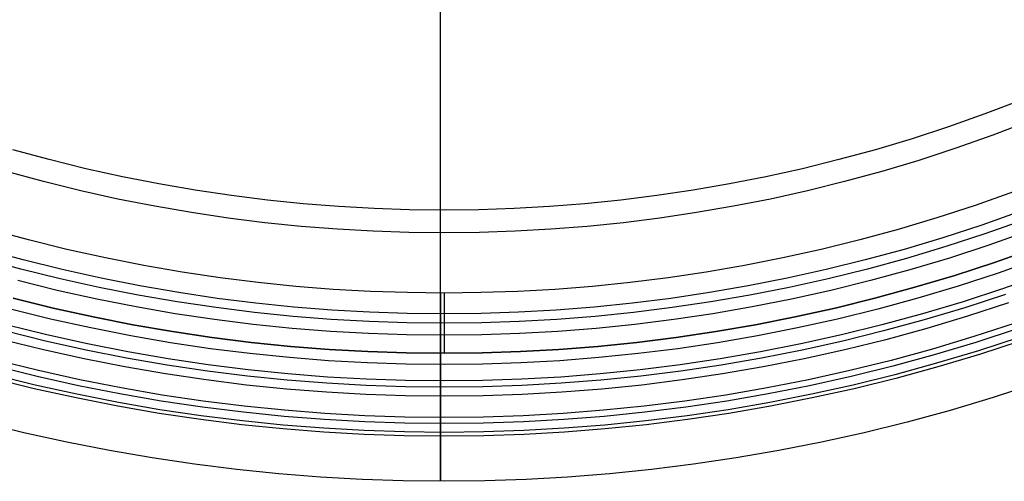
# Model space of a CAD drawing. Header units: millimetres. Extents: x -10.8 to 10.9, y -10.8 to 10.9.
# Tile 3 of 19: x -2.5 to 3.3, y -10.8 to -8.1. Entities that reach past the tile are written whole.
import ezdxf

# ---------------------------------------------------------------- set-up
doc = ezdxf.new("R2010")
doc.units = ezdxf.units.MM
doc.header["$MEASUREMENT"] = 0
doc.layers.add('Predefinito', color=5, linetype='Continuous')

msp = doc.modelspace()

# ---------------------------------------------------------------- linework, layer by layer
at = {"layer": 'Predefinito', "extrusion": (1, 0, 0)}
for points in [[(-9.6826, 12.5953), (-9.8134, 12.0996), (-9.931, 11.6006), (-10.0414, 11.0602), (-10.1366, 10.5168), (-10.2189, 9.9712), (-10.2908, 9.424), (-10.391, 8.4903), (-10.4276, 8.0222), (-10.4527, 7.5533), (-10.4646, 7.0851), (-10.4629, 6.6167), (-10.447, 6.1489), (-10.4167, 5.6825), (-10.3738, 5.2326), (-10.2008, 3.8837), (-10.1018, 3.195), (-10.0608, 2.9674), (-10.0377, 2.8543), (-10.0125, 2.7419), (-9.9851, 2.6301), (-9.9551, 2.5192), (-9.9224, 2.4091), (-9.8866, 2.2999), (-9.8476, 2.1919), (-9.8051, 2.0849), (-9.7771, 2.0197), (-9.7477, 1.9551), (-9.717, 1.891), (-9.6848, 1.8275), (-9.6512, 1.7646), (-9.6163, 1.7025), (-9.58, 1.6412), (-9.5424, 1.5806), (-9.5034, 1.521), (-9.4631, 1.4622), (-9.4214, 1.4044), (-9.3785, 1.3476), (-9.3342, 1.2919), (-9.2886, 1.2372), (-9.2417, 1.1838), (-9.1935, 1.1315), (-9.1576, 1.0943), (-9.1211, 1.0578), (-9.084, 1.0219), (-9.0462, 0.9867), (-8.9688, 0.9183), (-8.889, 0.8525), (-8.807, 0.7894), (-8.7229, 0.7289), (-8.6367, 0.6711), (-8.5487, 0.6159), (-8.4589, 0.5633), (-8.3674, 0.5133), (-8.2744, 0.466), (-8.18, 0.4212), (-8.0843, 0.3791), (-7.9873, 0.3395), (-7.8894, 0.3025), (-7.7904, 0.2681), (-7.6844, 0.2345), (-7.5775, 0.2042), (-7.5238, 0.1906), (-7.47, 0.178), (-7.416, 0.1665), (-7.3619, 0.1562), (-7.3077, 0.1471), (-7.2534, 0.1394), (-7.1991, 0.133), (-7.1447, 0.1281), (-7.0903, 0.1247), (-7.0359, 0.1229), (-6.9814, 0.1227), (-6.927, 0.1242), (-6.8718, 0.1275), (-6.8166, 0.1327), (-6.7616, 0.1395), (-6.7066, 0.1481), (-6.6519, 0.1584), (-6.5973, 0.1703), (-6.5429, 0.1838), (-6.4888, 0.1989), (-6.435, 0.2155), (-6.3814, 0.2336), (-6.3283, 0.2531), (-6.2755, 0.2741), (-6.223, 0.2965), (-6.1711, 0.3202), (-6.1196, 0.3452), (-6.0685, 0.3714), (-6.018, 0.3989), (-5.9681, 0.4276), (-5.9187, 0.4574), (-5.87, 0.4884), (-5.8219, 0.5204), (-5.7745, 0.5535), (-5.7278, 0.5876), (-5.6818, 0.6227), (-5.6366, 0.6587), (-5.5921, 0.6956), (-5.5485, 0.7333), (-5.5058, 0.7719), (-5.464, 0.8113), (-5.423, 0.8514), (-5.3831, 0.8922), (-5.3441, 0.9337), (-5.3087, 0.9728), (-5.2743, 1.0124), (-5.2406, 1.0525), (-5.2078, 1.0932), (-5.1445, 1.1759), (-5.0841, 1.2605), (-5.0266, 1.3467), (-4.9718, 1.4346), (-4.9195, 1.5238), (-4.8695, 1.6145), (-4.8217, 1.7063), (-4.776, 1.7992), (-4.732, 1.8931), (-4.6898, 1.9878), (-4.6098, 2.1793), (-4.5346, 2.3727), (-4.3966, 2.7567), (-4.2688, 3.1432), (-3.7159, 4.9321), (-3.5992, 5.2688), (-3.5324, 5.4491), (-3.4617, 5.6283), (-3.386, 5.8052), (-3.346, 5.8924), (-3.3043, 5.9787), (-3.2609, 6.0639), (-3.2157, 6.1478), (-3.1684, 6.2304), (-3.119, 6.3114), (-3.0674, 6.3908), (-3.0134, 6.4685), (-2.9568, 6.5442), (-2.9276, 6.5813), (-2.8977, 6.6179), (-2.8431, 6.6813), (-2.7864, 6.743), (-2.7278, 6.8031), (-2.6673, 6.8615), (-2.6051, 6.9184), (-2.5413, 6.9737), (-2.4759, 7.0274), (-2.4091, 7.0796), (-2.341, 7.1303), (-2.2717, 7.1795), (-2.2013, 7.2272), (-2.1299, 7.2736), (-2.0576, 7.3186), (-1.9845, 7.3621), (-1.8364, 7.4453), (-1.7512, 7.4903), (-1.6654, 7.5335), (-1.5789, 7.5749), (-1.4917, 7.6143), (-1.4037, 7.6518), (-1.315, 7.6871), (-1.2254, 7.7202), (-1.1349, 7.7511), (-1.0633, 7.7737), (-0.9913, 7.7948), (-0.9187, 7.8145), (-0.8457, 7.8328), (-0.7724, 7.8496), (-0.6986, 7.865), (-0.6246, 7.879), (-0.5503, 7.8917), (-0.4757, 7.9029), (-0.401, 7.9127), (-0.3261, 7.9212), (-0.2511, 7.9283), (-0.176, 7.934), (-0.101, 7.9384), (-0.0259, 7.9414), (0.0491, 7.9431)], [(-10.0379, 12.5953), (-10.0928, 12.4302), (-10.1448, 12.2642), (-10.1933, 12.0971), (-10.2378, 11.9291), (-10.2841, 11.7321), (-10.3251, 11.5339), (-10.3616, 11.3348), (-10.3944, 11.1349), (-10.5042, 10.3301), (-10.6912, 8.8096), (-10.7286, 8.4293), (-10.7591, 8.0489), (-10.7811, 7.6684), (-10.7929, 7.2877), (-10.793, 6.8685), (-10.7805, 6.4492), (-10.7568, 6.0298), (-10.7237, 5.6104), (-10.6349, 4.772), (-10.4561, 3.4432), (-10.416, 3.1986), (-10.3706, 2.9554), (-10.3183, 2.7138), (-10.2891, 2.5937), (-10.2576, 2.4741), (-10.2236, 2.3552), (-10.1869, 2.2369), (-10.1472, 2.1193), (-10.1045, 2.0024), (-10.0707, 1.9162), (-10.0351, 1.8306), (-9.9976, 1.7456), (-9.9582, 1.6615), (-9.9169, 1.5783), (-9.8736, 1.4961), (-9.8284, 1.4151), (-9.7811, 1.3354), (-9.7318, 1.2571), (-9.6805, 1.1803), (-9.627, 1.1052), (-9.5714, 1.0318), (-9.5137, 0.9604), (-9.4538, 0.891), (-9.3916, 0.8237), (-9.3597, 0.7909), (-9.3272, 0.7587), (-9.2925, 0.7255), (-9.2571, 0.6929), (-9.2211, 0.661), (-9.1846, 0.6297), (-9.1098, 0.569), (-9.033, 0.5108), (-8.9541, 0.455), (-8.8735, 0.4015), (-8.7911, 0.3503), (-8.7071, 0.3013), (-8.6217, 0.2544), (-8.535, 0.2097), (-8.4471, 0.1669), (-8.3582, 0.1262), (-8.2684, 0.0873), (-8.1778, 0.0503), (-8.0865, 0.015), (-7.9948, -0.0185), (-7.8886, -0.055), (-7.7819, -0.089), (-7.6746, -0.12), (-7.5667, -0.1478), (-7.5125, -0.1603), (-7.4582, -0.1718), (-7.4037, -0.1824), (-7.3491, -0.1919), (-7.2942, -0.2003), (-7.2392, -0.2075), (-7.1841, -0.2136), (-7.1287, -0.2184), (-7.0814, -0.2215), (-7.0339, -0.2236), (-6.9864, -0.2248), (-6.9388, -0.2251), (-6.8912, -0.2244), (-6.8436, -0.2227), (-6.796, -0.2201), (-6.7485, -0.2165), (-6.7011, -0.2119), (-6.6537, -0.2063), (-6.6065, -0.1997), (-6.5595, -0.1922), (-6.5127, -0.1836), (-6.4661, -0.174), (-6.4197, -0.1634), (-6.3737, -0.1518), (-6.3328, -0.1405), (-6.2922, -0.1285), (-6.2518, -0.1156), (-6.2117, -0.102), (-6.1718, -0.0877), (-6.1322, -0.0726), (-6.0929, -0.0568), (-6.0538, -0.0403), (-5.9766, -0.0053), (-5.9005, 0.0323), (-5.8255, 0.0724), (-5.7519, 0.1147), (-5.6803, 0.1587), (-5.6101, 0.2047), (-5.5411, 0.2526), (-5.4735, 0.3025), (-5.4072, 0.3542), (-5.3423, 0.4077), (-5.2788, 0.4629), (-5.2167, 0.5197), (-5.156, 0.5781), (-5.0969, 0.638), (-5.0392, 0.6994), (-4.9831, 0.7621), (-4.9286, 0.8261), (-4.8757, 0.8913), (-4.8244, 0.9577), (-4.7747, 1.0252), (-4.7147, 1.1115), (-4.6572, 1.1994), (-4.602, 1.2886), (-4.5492, 1.3792), (-4.4984, 1.4711), (-4.4497, 1.5641), (-4.4028, 1.6581), (-4.3576, 1.7531), (-4.2718, 1.9455), (-4.1913, 2.1405), (-4.0419, 2.5353), (-3.3457, 4.6027), (-3.2107, 4.9799), (-3.0648, 5.3557), (-3.0092, 5.4893), (-2.951, 5.622), (-2.8896, 5.753), (-2.8575, 5.8175), (-2.8242, 5.8814), (-2.7899, 5.9445), (-2.7542, 6.0066), (-2.7173, 6.0677), (-2.6789, 6.1278), (-2.639, 6.1866), (-2.5976, 6.2442), (-2.5545, 6.3003), (-2.5096, 6.355), (-2.4825, 6.3863), (-2.4548, 6.417), (-2.4264, 6.4472), (-2.3976, 6.4769), (-2.3681, 6.5061), (-2.3381, 6.5348), (-2.2765, 6.5907), (-2.213, 6.6447), (-2.1475, 6.6969), (-2.0804, 6.7473), (-2.0117, 6.796), (-1.9416, 6.8431), (-1.8701, 6.8886), (-1.7975, 6.9326), (-1.7238, 6.9752), (-1.6492, 7.0164), (-1.5739, 7.0562), (-1.4214, 7.1323), (-1.2977, 7.19), (-1.173, 7.2442), (-1.0472, 7.2945), (-0.9839, 7.3179), (-0.9203, 7.3401), (-0.8564, 7.3611), (-0.7921, 7.3806), (-0.7276, 7.3987), (-0.6627, 7.4154), (-0.5975, 7.4304), (-0.532, 7.4438), (-0.4661, 7.4555), (-0.3999, 7.4654), (-0.3448, 7.4722), (-0.2894, 7.4778), (-0.234, 7.4821), (-0.1784, 7.4854), (-0.1227, 7.4875), (-0.067, 7.4885), (-0.0113, 7.4886), (0.0443, 7.4876)]]:
    msp.add_lwpolyline(points, dxfattribs=at)
at = {"layer": 'Predefinito'}
for points in [[(3.4235, -8.5446), (3.2097, -8.6261), (2.9951, -8.702), (2.78, -8.7722), (2.5645, -8.8367), (2.3489, -8.8956), (2.1333, -8.949), (1.918, -8.9968), (1.7031, -9.0392), (1.4889, -9.0762), (1.2755, -9.108), (1.0631, -9.1346), (0.8518, -9.1561), (0.6419, -9.1726), (0.4334, -9.1843), (0.2265, -9.1912), (0.0213, -9.1935), (-0.1838, -9.1912), (-0.3907, -9.1843), (-0.5992, -9.1726), (-0.8091, -9.1561), (-1.0204, -9.1346), (-1.2328, -9.108), (-1.4462, -9.0762), (-1.6605, -9.0392), (-1.8753, -8.9968), (-2.0906, -8.949), (-2.3062, -8.8956), (-2.5218, -8.8367)], [(3.4727, -8.6689), (3.2558, -8.7517), (3.0382, -8.8287), (2.8199, -8.8999), (2.6013, -8.9653), (2.3826, -9.0251), (2.1639, -9.0792), (1.9455, -9.1277), (1.7275, -9.1707), (1.5102, -9.2083), (1.2937, -9.2405), (1.0782, -9.2675), (0.8638, -9.2893), (0.6508, -9.3061), (0.4393, -9.3179), (0.2295, -9.3249), (0.0213, -9.3272), (-0.1868, -9.3249), (-0.3967, -9.3179), (-0.6082, -9.3061), (-0.8212, -9.2893), (-1.0355, -9.2675), (-1.251, -9.2405), (-1.4675, -9.2083), (-1.6848, -9.1707), (-1.9028, -9.1277), (-2.1212, -9.0792), (-2.3399, -9.0251), (-2.5586, -8.9653)], [(3.3784, -9.0852), (3.1525, -9.1651), (2.926, -9.239), (2.6991, -9.3069), (2.472, -9.3689), (2.2451, -9.4251), (2.0184, -9.4755), (1.7921, -9.5201), (1.5666, -9.5591), (1.3419, -9.5926), (1.1182, -9.6206), (0.8958, -9.6432), (0.6747, -9.6606), (0.4552, -9.6729), (0.2373, -9.6802), (0.0213, -9.6826), (-0.1947, -9.6802), (-0.4125, -9.6729), (-0.632, -9.6606), (-0.8531, -9.6432), (-1.0755, -9.6206), (-1.2992, -9.5926), (-1.5239, -9.5591), (-1.7495, -9.5201), (-1.9757, -9.4755), (-2.2024, -9.4251), (-2.4294, -9.3689), (-2.6564, -9.3069)], [(3.3784, -9.0852), (3.1525, -9.1651), (2.926, -9.239), (2.6991, -9.3069), (2.472, -9.3689), (2.2451, -9.4251), (2.0184, -9.4755), (1.7921, -9.5201), (1.5666, -9.5591), (1.3419, -9.5926), (1.1182, -9.6206), (0.8958, -9.6432), (0.6747, -9.6606), (0.4552, -9.6729), (0.2373, -9.6802), (0.0213, -9.6826), (-0.1947, -9.6802), (-0.4125, -9.6729), (-0.632, -9.6606), (-0.8531, -9.6432), (-1.0755, -9.6206), (-1.2992, -9.5926), (-1.5239, -9.5591), (-1.7495, -9.5201), (-1.9757, -9.4755), (-2.2024, -9.4251), (-2.4294, -9.3689), (-2.6564, -9.3069)], [(3.4207, -9.2002), (3.1919, -9.2811), (2.9625, -9.3559), (2.7328, -9.4247), (2.5029, -9.4875), (2.2731, -9.5444), (2.0435, -9.5954), (1.8144, -9.6406), (1.586, -9.6801), (1.3585, -9.7139), (1.132, -9.7423), (0.9068, -9.7652), (0.6829, -9.7828), (0.4606, -9.7953), (0.2401, -9.8027), (0.0213, -9.8051), (-0.1974, -9.8027), (-0.418, -9.7953), (-0.6403, -9.7828), (-0.8641, -9.7652), (-1.0894, -9.7423), (-1.3158, -9.7139), (-1.5434, -9.6801), (-1.7718, -9.6406), (-2.0008, -9.5954), (-2.2304, -9.5444), (-2.4602, -9.4875), (-2.6901, -9.4247)], [(3.4397, -9.252), (3.2096, -9.3333), (2.979, -9.4085), (2.748, -9.4777), (2.5168, -9.5409), (2.2857, -9.5981), (2.0548, -9.6493), (1.8245, -9.6948), (1.5948, -9.7345), (1.366, -9.7686), (1.1382, -9.7971), (0.9117, -9.8201), (0.6866, -9.8379), (0.4631, -9.8504), (0.2413, -9.8578), (0.0213, -9.8602), (-0.1986, -9.8578), (-0.4204, -9.8504), (-0.644, -9.8379), (-0.8691, -9.8201), (-1.0956, -9.7971), (-1.3233, -9.7686), (-1.5521, -9.7345), (-1.7818, -9.6948), (-2.0122, -9.6493), (-2.243, -9.5981), (-2.4741, -9.5409), (-2.7053, -9.4777)], [(3.4641, -9.3184), (3.2324, -9.4003), (3.0001, -9.4761), (2.7674, -9.5458), (2.5346, -9.6094), (2.3018, -9.667), (2.0693, -9.7186), (1.8373, -9.7644), (1.606, -9.8044), (1.3756, -9.8387), (1.1462, -9.8674), (0.9181, -9.8906), (0.6914, -9.9085), (0.4663, -9.9211), (0.2429, -9.9285), (0.0213, -9.931), (-0.2002, -9.9285), (-0.4236, -9.9211), (-0.6487, -9.9085), (-0.8754, -9.8906), (-1.1035, -9.8674), (-1.3329, -9.8387), (-1.5634, -9.8044), (-1.7947, -9.7644), (-2.0267, -9.7186), (-2.2592, -9.667), (-2.4919, -9.6094)], [(3.501, -9.4187), (3.2668, -9.5015), (3.032, -9.5781), (2.7969, -9.6485), (2.5615, -9.7128), (2.3263, -9.771), (2.0913, -9.8232), (1.8568, -9.8695), (1.623, -9.9099), (1.3901, -9.9446), (1.1583, -9.9736), (0.9277, -9.9971), (0.6986, -10.0151), (0.471, -10.0279), (0.2452, -10.0354), (0.0213, -10.0379), (-0.2026, -10.0354), (-0.4283, -10.0279), (-0.6559, -10.0151), (-0.885, -9.9971), (-1.1156, -9.9736), (-1.3474, -9.9446), (-1.5803, -9.9099), (-1.8141, -9.8695), (-2.0486, -9.8232), (-2.2836, -9.771), (-2.5189, -9.7128)], [(-2.5189, -9.7128), (-2.2836, -9.771), (-2.0486, -9.8232), (-1.8141, -9.8695), (-1.5803, -9.9099), (-1.3474, -9.9446), (-1.1156, -9.9736), (-0.885, -9.9971), (-0.6559, -10.0151), (-0.4283, -10.0279), (-0.2026, -10.0354), (0.0213, -10.0379), (0.2452, -10.0354), (0.471, -10.0279), (0.6986, -10.0151), (0.9277, -9.9971), (1.1583, -9.9736), (1.3901, -9.9446), (1.623, -9.9099), (1.8568, -9.8695), (2.0913, -9.8232), (2.3263, -9.771), (2.5615, -9.7128), (2.7969, -9.6485), (3.032, -9.5781), (3.2668, -9.5015), (3.501, -9.4187)], [(3.524, -9.4812), (3.2882, -9.5646), (3.0519, -9.6417), (2.8152, -9.7126), (2.5783, -9.7773), (2.3415, -9.8359), (2.105, -9.8884), (1.8689, -9.935), (1.6336, -9.9757), (1.3991, -10.0106), (1.1658, -10.0398), (0.9337, -10.0634), (0.703, -10.0816), (0.474, -10.0944), (0.2467, -10.102), (0.0213, -10.1045), (-0.204, -10.102), (-0.4313, -10.0944), (-0.6604, -10.0816), (-0.891, -10.0634), (-1.1231, -10.0398), (-1.3565, -10.0106), (-1.5909, -9.9757), (-1.8262, -9.935), (-2.0623, -9.8884), (-2.2988, -9.8359), (-2.5356, -9.7773)], [(3.5572, -9.5716), (3.3192, -9.6558), (3.0807, -9.7336), (2.8417, -9.8052), (2.6026, -9.8705), (2.3635, -9.9296), (2.1247, -9.9827), (1.8864, -10.0297), (1.6489, -10.0708), (1.4122, -10.106), (1.1766, -10.1355), (0.9423, -10.1594), (0.7095, -10.1777), (0.4783, -10.1906), (0.2488, -10.1983), (0.0213, -10.2008), (-0.2062, -10.1983), (-0.4356, -10.1906), (-0.6668, -10.1777), (-0.8997, -10.1594), (-1.134, -10.1355), (-1.3695, -10.106), (-1.6062, -10.0708), (-1.8438, -10.0297), (-2.082, -9.9827), (-2.3208, -9.9296), (-2.5599, -9.8705)], [(3.3311, -9.6908), (3.0917, -9.7689), (2.8518, -9.8407), (2.6119, -9.9062), (2.3719, -9.9656), (2.1323, -10.0188), (1.8932, -10.066), (1.6547, -10.1072), (1.4172, -10.1426), (1.1808, -10.1722), (0.9457, -10.1961), (0.712, -10.2145), (0.4799, -10.2275), (0.2497, -10.2352), (0.0213, -10.2378), (-0.207, -10.2352), (-0.4373, -10.2275), (-0.6693, -10.2145), (-0.903, -10.1961), (-1.1381, -10.1722), (-1.3745, -10.1426), (-1.6121, -10.1072), (-1.8505, -10.066), (-2.0896, -10.0188), (-2.3293, -9.9656), (-2.5692, -9.9062)], [(0.0213, -9.6826), (0.0213, -10.0379)], [(3.3482, -9.7409), (3.1075, -9.8195), (2.8664, -9.8916), (2.6252, -9.9575), (2.384, -10.0172), (2.1432, -10.0707), (1.9028, -10.1181), (1.6632, -10.1596), (1.4244, -10.1951), (1.1868, -10.2249), (0.9504, -10.2489), (0.7155, -10.2674), (0.4823, -10.2805), (0.2508, -10.2882), (0.0213, -10.2908), (-0.2082, -10.2882), (-0.4396, -10.2805), (-0.6729, -10.2674), (-0.9077, -10.2489), (-1.1441, -10.2249), (-1.3817, -10.1951), (-1.6205, -10.1596), (-1.8601, -10.1181), (-2.1005, -10.0707), (-2.3414, -10.0172), (-2.5825, -9.9575)], [(3.3887, -9.8602), (3.1451, -9.9396), (2.9011, -10.0127), (2.6569, -10.0794), (2.4128, -10.1398), (2.169, -10.1939), (1.9257, -10.242), (1.6831, -10.2839), (1.4415, -10.3199), (1.201, -10.35), (0.9617, -10.3743), (0.724, -10.3931), (0.4879, -10.4063), (0.2536, -10.4141), (0.0213, -10.4167), (-0.211, -10.4141), (-0.4452, -10.4063), (-0.6813, -10.3931), (-0.9191, -10.3743), (-1.1583, -10.35), (-1.3988, -10.3199), (-1.6405, -10.2839), (-1.883, -10.242), (-2.1263, -10.1939), (-2.3701, -10.1398), (-2.6142, -10.0794)], [(3.4003, -9.8942), (3.1558, -9.974), (2.911, -10.0473), (2.666, -10.1142), (2.421, -10.1748), (2.1764, -10.2292), (1.9323, -10.2773), (1.6889, -10.3194), (1.4464, -10.3555), (1.205, -10.3857), (0.965, -10.4102), (0.7264, -10.429), (0.4895, -10.4422), (0.2544, -10.4501), (0.0213, -10.4527), (-0.2118, -10.4501), (-0.4468, -10.4422), (-0.6837, -10.429), (-0.9223, -10.4102), (-1.1623, -10.3857), (-1.4037, -10.3555), (-1.6462, -10.3194), (-1.8896, -10.2773), (-2.1337, -10.2292), (-2.3784, -10.1748), (-2.6233, -10.1142)], [(3.424, -9.9641), (3.1778, -10.0444), (2.9313, -10.1182), (2.6846, -10.1856), (2.4379, -10.2467), (2.1915, -10.3014), (1.9457, -10.3499), (1.7006, -10.3923), (1.4564, -10.4286), (1.2133, -10.4591), (0.9716, -10.4837), (0.7314, -10.5026), (0.4928, -10.5159), (0.2561, -10.5238), (0.0213, -10.5265), (-0.2134, -10.5238), (-0.4501, -10.5159), (-0.6887, -10.5026), (-0.9289, -10.4837), (-1.1707, -10.4591), (-1.4137, -10.4286), (-1.6579, -10.3923), (-1.903, -10.3499), (-2.1489, -10.3014), (-2.3952, -10.2467), (-2.6419, -10.1856)], [(3.4169, -9.9431), (3.1712, -10.0232), (2.9252, -10.0969), (2.679, -10.1641), (2.4328, -10.225), (2.187, -10.2796), (1.9417, -10.3281), (1.697, -10.3704), (1.4534, -10.4066), (1.2108, -10.437), (0.9696, -10.4616), (0.7299, -10.4804), (0.4918, -10.4938), (0.2556, -10.5016), (0.0213, -10.5042), (-0.2129, -10.5016), (-0.4491, -10.4938), (-0.6872, -10.4804), (-0.9269, -10.4616), (-1.1682, -10.437), (-1.4107, -10.4066), (-1.6544, -10.3704), (-1.899, -10.3281), (-2.1443, -10.2796), (-2.3902, -10.225), (-2.6363, -10.1641)], [(3.5097, -10.2164), (3.2574, -10.2987), (3.0046, -10.3744), (2.7517, -10.4435), (2.4988, -10.5061), (2.2462, -10.5622), (1.9942, -10.6119), (1.7429, -10.6554), (1.4926, -10.6927), (1.2434, -10.7239), (0.9955, -10.7491), (0.7493, -10.7685), (0.5047, -10.7822), (0.262, -10.7903), (0.0213, -10.7929), (-0.2193, -10.7903), (-0.462, -10.7822), (-0.7066, -10.7685), (-0.9529, -10.7491), (-1.2007, -10.7239), (-1.4499, -10.6927), (-1.7002, -10.6554), (-1.9515, -10.6119), (-2.2036, -10.5622), (-2.4561, -10.5061), (-2.709, -10.4435)]]:
    msp.add_lwpolyline(points, dxfattribs=at)

doc.saveas('drawing.dxf')
